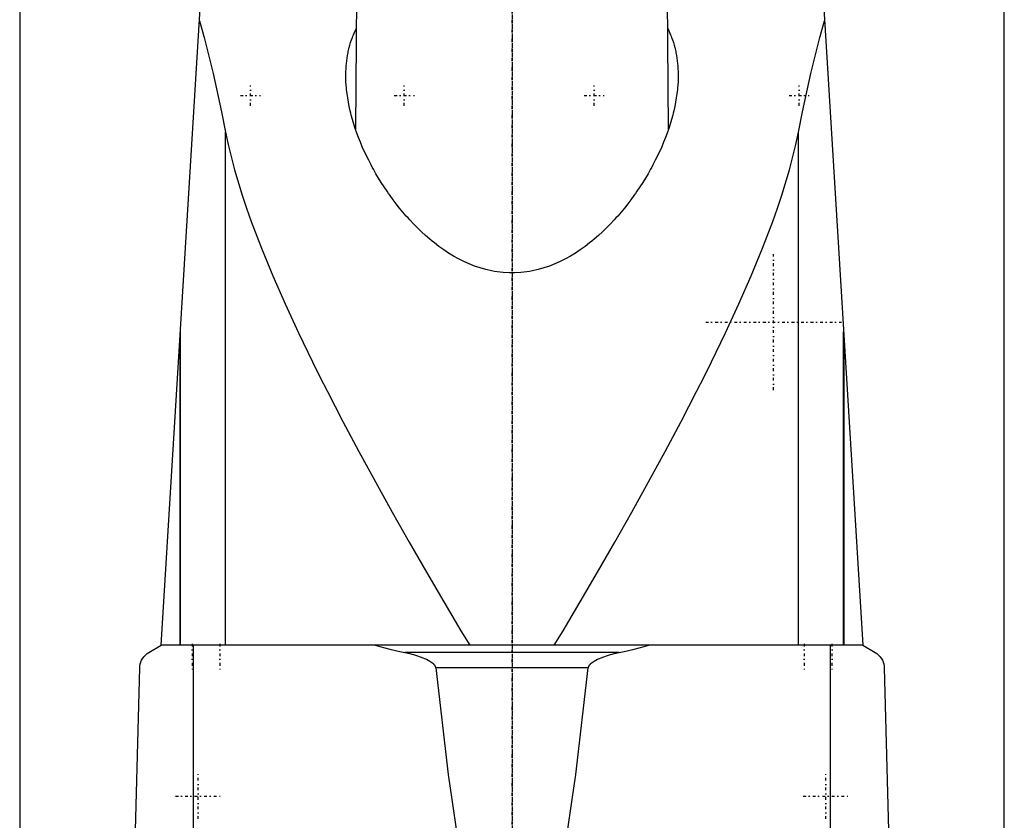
# Model space of a CAD drawing. Extents: x -90 to 90, y -97 to 327.
# Tile 3 of 5: x -80 to 80, y 49 to 179. Entities that reach past the tile are written whole.
import ezdxf

# ---------------------------------------------------------------- set-up
doc = ezdxf.new("R2010")
doc.units = 0
doc.linetypes.add('CENTER', pattern=[1.5, 0.45, -0.5, 0.05, -0.5])
doc.layers.add('AM_0', color=7, linetype='CONTINUOUS')
doc.layers.add('AM_7', color=7, linetype='CENTER')

msp = doc.modelspace()

# ---------------------------------------------------------------- linework, layer by layer
at = {"layer": 'AM_0', "color": 7, "linetype": 'CONTINUOUS'}
for p, q in [((-80, 291.5), (-80, 30)), ((80, 30), (80, 291.5)), ((-57, 77.05), (-47, 240)), ((47, 240), (57, 77.05)), ((-25.18, 196.5), (-25.43, 160.87)), ((25.43, 160.87), (25.18, 196.5)), ((-46.53, 77.05), (-46.53, 160.38)), ((46.53, 77.05), (46.53, 160.38)), ((-53.88, 77.05), (-53.88, 127.93)), ((53.88, 77.05), (53.88, 127.93)), ((-54, 125.94), (-54, 77.05)), ((54, 77.05), (54, 125.94)), ((-59, 75.85), (-57, 77.05)), ((57, 77.05), (-57, 77.05)), ((-51.74, 16.5), (-51.74, 77.05)), ((51.74, 16.5), (51.74, 77.05)), ((57, 77.05), (59, 75.85)), ((17.41, 75.85), (-17.41, 75.85)), ((-62, 16.5), (-60.5, 73.35)), ((12.4, 73.35), (-12.4, 73.35)), ((60.5, 73.35), (62, 16.5))]:
    msp.add_line(p, q, dxfattribs=at)
for points in [[(-50.78, 178.45, 0), (-50.02, 175.73, 0), (-48.56, 169.92, 0), (-47.19, 163.67, 0), (-46.53, 160.38, 0)], [(46.53, 160.38, 0), (47.19, 163.67, 0), (48.56, 169.92, 0), (50.02, 175.73, 0), (50.78, 178.45, 0)], [(-27, 169.6, 0), (-27, 169.81, 0), (-26.99, 170.24, 0), (-26.97, 170.67, 0), (-26.96, 170.89, 0), (-26.94, 171.1, 0), (-26.91, 171.53, 0), (-26.86, 171.96, 0), (-26.8, 172.39, 0), (-26.73, 172.82, 0), (-26.65, 173.25, 0), (-26.61, 173.46, 0), (-26.56, 173.67, 0), (-26.46, 174.1, 0), (-26.34, 174.52, 0), (-26.22, 174.93, 0), (-26.08, 175.35, 0), (-25.93, 175.76, 0), (-25.85, 175.96, 0), (-25.77, 176.16, 0), (-25.6, 176.57, 0), (-25.41, 176.96, 0), (-25.31, 177.16, 0)], [(25.31, 177.16, 0), (25.41, 176.97, 0), (25.6, 176.57, 0), (25.77, 176.17, 0), (25.85, 175.96, 0), (25.93, 175.76, 0), (26.08, 175.35, 0), (26.22, 174.94, 0), (26.34, 174.52, 0), (26.46, 174.1, 0), (26.56, 173.68, 0), (26.61, 173.46, 0), (26.65, 173.25, 0), (26.73, 172.82, 0), (26.8, 172.4, 0), (26.86, 171.97, 0), (26.91, 171.54, 0), (26.94, 171.11, 0), (26.96, 170.89, 0), (26.97, 170.67, 0), (26.99, 170.24, 0), (27, 169.81, 0), (27, 169.6, 0)], [(27, 169.6, 0), (27, 169.28, 0), (26.98, 168.63, 0), (26.94, 167.97, 0), (26.91, 167.64, 0), (26.88, 167.3, 0), (26.8, 166.62, 0), (26.7, 165.94, 0), (26.58, 165.24, 0), (26.44, 164.54, 0), (26.28, 163.83, 0), (26.2, 163.47, 0), (26.11, 163.12, 0), (25.91, 162.4, 0), (25.69, 161.67, 0), (25.46, 160.95, 0), (25.2, 160.22, 0), (24.93, 159.48, 0), (24.78, 159.11, 0), (24.64, 158.75, 0), (24.33, 158.01, 0), (24, 157.28, 0), (23.83, 156.91, 0), (23.65, 156.54, 0), (23.29, 155.81, 0), (22.91, 155.07, 0), (22.72, 154.71, 0), (22.52, 154.34, 0), (22.11, 153.62, 0), (21.68, 152.9, 0), (21.24, 152.18, 0), (20.78, 151.47, 0), (20.31, 150.77, 0), (20.07, 150.42, 0), (19.82, 150.07, 0), (19.32, 149.39, 0), (18.81, 148.71, 0), (18.28, 148.05, 0), (17.74, 147.39, 0), (17.19, 146.75, 0), (16.9, 146.43, 0), (16.61, 146.11, 0), (16.01, 145.47, 0), (15.38, 144.83, 0), (14.72, 144.2, 0), (14.04, 143.58, 0), (13.34, 142.97, 0), (12.98, 142.68, 0), (12.62, 142.38, 0), (11.87, 141.81, 0), (11.1, 141.26, 0), (10.31, 140.74, 0), (9.5, 140.25, 0), (8.67, 139.79, 0), (8.25, 139.57, 0), (7.82, 139.36, 0), (6.95, 138.97, 0), (6.07, 138.62, 0), (5.17, 138.31, 0), (4.26, 138.05, 0), (3.33, 137.83, 0), (2.86, 137.75, 0), (2.39, 137.67, 0), (1.44, 137.56, 0), (0.48, 137.51, 0), (0, 137.5, 0), (-0.48, 137.51, 0), (-1.44, 137.56, 0), (-2.39, 137.67, 0), (-2.86, 137.75, 0), (-3.33, 137.83, 0), (-4.26, 138.05, 0), (-5.17, 138.31, 0), (-6.07, 138.62, 0), (-6.95, 138.97, 0), (-7.82, 139.36, 0), (-8.25, 139.57, 0), (-8.67, 139.79, 0), (-9.5, 140.25, 0), (-10.31, 140.74, 0), (-11.1, 141.26, 0), (-11.87, 141.81, 0), (-12.62, 142.38, 0), (-12.98, 142.68, 0), (-13.34, 142.97, 0), (-14.04, 143.58, 0), (-14.72, 144.2, 0), (-15.38, 144.83, 0), (-16.01, 145.47, 0), (-16.61, 146.11, 0), (-16.9, 146.43, 0), (-17.19, 146.75, 0), (-17.74, 147.39, 0), (-18.28, 148.05, 0), (-18.81, 148.71, 0), (-19.32, 149.39, 0), (-19.82, 150.07, 0), (-20.07, 150.42, 0), (-20.31, 150.77, 0), (-20.78, 151.47, 0), (-21.24, 152.18, 0), (-21.68, 152.9, 0), (-22.11, 153.62, 0), (-22.52, 154.34, 0), (-22.72, 154.71, 0), (-22.91, 155.07, 0), (-23.29, 155.81, 0), (-23.65, 156.54, 0), (-23.83, 156.91, 0), (-24, 157.28, 0), (-24.33, 158.01, 0), (-24.64, 158.75, 0), (-24.78, 159.11, 0), (-24.93, 159.48, 0), (-25.2, 160.22, 0), (-25.46, 160.95, 0), (-25.69, 161.67, 0), (-25.91, 162.4, 0), (-26.11, 163.12, 0), (-26.2, 163.47, 0), (-26.28, 163.83, 0), (-26.44, 164.54, 0), (-26.58, 165.24, 0), (-26.7, 165.94, 0), (-26.8, 166.62, 0), (-26.88, 167.3, 0), (-26.91, 167.64, 0), (-26.94, 167.97, 0), (-26.98, 168.63, 0), (-27, 169.28, 0), (-27, 169.6, 0)], [(-46.53, 160.38, 0), (-46.11, 158.34, 0), (-45.07, 154.24, 0), (-43.83, 150.11, 0), (-43.13, 148.01, 0), (-42.38, 145.88, 0), (-40.73, 141.53, 0), (-38.89, 137.05, 0), (-36.88, 132.47, 0), (-34.72, 127.8, 0), (-32.42, 123.04, 0), (-31.22, 120.64, 0), (-30, 118.23, 0), (-27.48, 113.37, 0), (-24.87, 108.47, 0), (-22.2, 103.56, 0), (-19.47, 98.65, 0), (-16.7, 93.75, 0), (-15.31, 91.32, 0), (-13.91, 88.89, 0), (-11.1, 84.09, 0), (-8.29, 79.37, 0), (-6.87, 77.05, 0)], [(6.87, 77.05, 0), (8.29, 79.37, 0), (11.1, 84.09, 0), (13.91, 88.89, 0), (15.31, 91.32, 0), (16.7, 93.75, 0), (19.47, 98.65, 0), (22.2, 103.56, 0), (24.87, 108.47, 0), (27.48, 113.37, 0), (30, 118.23, 0), (31.22, 120.64, 0), (32.42, 123.04, 0), (34.72, 127.8, 0), (36.88, 132.47, 0), (38.89, 137.05, 0), (40.73, 141.53, 0), (42.38, 145.88, 0), (43.13, 148.01, 0), (43.83, 150.11, 0), (45.07, 154.24, 0), (46.11, 158.34, 0), (46.53, 160.38, 0)], [(-22.25, 77.05, 0), (-21.46, 76.83, 0), (-19.85, 76.41, 0), (-18.23, 76.03, 0), (-17.41, 75.85, 0)], [(17.41, 75.85, 0), (18.23, 76.03, 0), (19.85, 76.41, 0), (21.46, 76.83, 0), (22.25, 77.05, 0)], [(-60.5, 73.35, 0), (-60.5, 73.35, 0), (-60.5, 73.36, 0), (-60.5, 73.37, 0), (-60.5, 73.37, 0), (-60.5, 73.37, 0), (-60.5, 73.38, 0), (-60.5, 73.38, 0), (-60.5, 73.39, 0), (-60.5, 73.39, 0), (-60.5, 73.4, 0), (-60.5, 73.4, 0), (-60.5, 73.4, 0), (-60.5, 73.41, 0), (-60.5, 73.41, 0), (-60.5, 73.43, 0), (-60.5, 73.44, 0), (-60.49, 73.45, 0), (-60.49, 73.48, 0), (-60.49, 73.5, 0), (-60.49, 73.52, 0), (-60.49, 73.54, 0), (-60.49, 73.56, 0), (-60.49, 73.57, 0), (-60.48, 73.57, 0), (-60.48, 73.59, 0), (-60.48, 73.61, 0), (-60.47, 73.65, 0), (-60.47, 73.69, 0), (-60.46, 73.73, 0), (-60.45, 73.79, 0), (-60.44, 73.85, 0), (-60.4, 74.02, 0), (-60.33, 74.26, 0), (-60.29, 74.36, 0), (-60.25, 74.45, 0), (-60.18, 74.6, 0), (-60.11, 74.74, 0), (-59.83, 75.14, 0), (-59.29, 75.66, 0), (-59, 75.85, 0)], [(-17.41, 75.85, 0), (-17.25, 75.82, 0), (-16.93, 75.75, 0), (-16.61, 75.67, 0), (-16.46, 75.63, 0), (-16.3, 75.59, 0), (-15.99, 75.51, 0), (-15.68, 75.41, 0), (-15.38, 75.32, 0), (-15.08, 75.22, 0), (-14.78, 75.11, 0), (-14.64, 75.06, 0), (-14.49, 75, 0), (-14.21, 74.88, 0), (-13.92, 74.75, 0), (-13.62, 74.59, 0), (-13.33, 74.43, 0), (-13.17, 74.32, 0), (-13.13, 74.29, 0), (-13.08, 74.26, 0), (-13.06, 74.24, 0), (-13.04, 74.22, 0), (-12.99, 74.19, 0), (-12.95, 74.16, 0), (-12.93, 74.14, 0), (-12.91, 74.12, 0), (-12.87, 74.09, 0), (-12.83, 74.05, 0), (-12.81, 74.04, 0), (-12.79, 74.02, 0), (-12.75, 73.98, 0), (-12.72, 73.94, 0), (-12.68, 73.9, 0), (-12.65, 73.86, 0), (-12.61, 73.82, 0), (-12.6, 73.8, 0), (-12.58, 73.78, 0), (-12.55, 73.73, 0), (-12.52, 73.68, 0), (-12.49, 73.63, 0), (-12.47, 73.58, 0), (-12.45, 73.53, 0), (-12.44, 73.51, 0), (-12.43, 73.48, 0), (-12.41, 73.43, 0), (-12.41, 73.4, 0), (-12.41, 73.39, 0), (-12.4, 73.38, 0), (-12.4, 73.38, 0), (-12.4, 73.37, 0), (-12.4, 73.36, 0), (-12.4, 73.35, 0), (-12.4, 73.35, 0)], [(12.4, 73.35, 0), (12.4, 73.35, 0), (12.4, 73.36, 0), (12.4, 73.37, 0), (12.4, 73.38, 0), (12.4, 73.38, 0), (12.41, 73.39, 0), (12.41, 73.4, 0), (12.41, 73.43, 0), (12.43, 73.48, 0), (12.44, 73.51, 0), (12.45, 73.53, 0), (12.47, 73.58, 0), (12.49, 73.63, 0), (12.52, 73.68, 0), (12.55, 73.73, 0), (12.58, 73.78, 0), (12.6, 73.8, 0), (12.61, 73.82, 0), (12.65, 73.86, 0), (12.68, 73.9, 0), (12.72, 73.94, 0), (12.75, 73.98, 0), (12.79, 74.02, 0), (12.81, 74.04, 0), (12.83, 74.05, 0), (12.87, 74.09, 0), (12.91, 74.12, 0), (12.93, 74.14, 0), (12.95, 74.16, 0), (12.99, 74.19, 0), (13.04, 74.22, 0), (13.06, 74.24, 0), (13.08, 74.26, 0), (13.13, 74.29, 0), (13.17, 74.32, 0), (13.33, 74.43, 0), (13.62, 74.59, 0), (13.92, 74.75, 0), (14.21, 74.88, 0), (14.49, 75, 0), (14.64, 75.06, 0), (14.78, 75.11, 0), (15.08, 75.22, 0), (15.38, 75.32, 0), (15.68, 75.41, 0), (15.99, 75.51, 0), (16.3, 75.59, 0), (16.46, 75.63, 0), (16.61, 75.67, 0), (16.93, 75.75, 0), (17.25, 75.82, 0), (17.41, 75.85, 0)], [(59, 75.85, 0), (59.29, 75.66, 0), (59.83, 75.14, 0), (60.11, 74.74, 0), (60.18, 74.6, 0), (60.25, 74.45, 0), (60.29, 74.36, 0), (60.33, 74.26, 0), (60.4, 74.02, 0), (60.44, 73.85, 0), (60.45, 73.79, 0), (60.46, 73.73, 0), (60.47, 73.69, 0), (60.47, 73.65, 0), (60.48, 73.61, 0), (60.48, 73.59, 0), (60.48, 73.57, 0), (60.49, 73.57, 0), (60.49, 73.56, 0), (60.49, 73.54, 0), (60.49, 73.52, 0), (60.49, 73.5, 0), (60.49, 73.48, 0), (60.49, 73.45, 0), (60.5, 73.44, 0), (60.5, 73.43, 0), (60.5, 73.41, 0), (60.5, 73.41, 0), (60.5, 73.4, 0), (60.5, 73.4, 0), (60.5, 73.4, 0), (60.5, 73.39, 0), (60.5, 73.39, 0), (60.5, 73.38, 0), (60.5, 73.38, 0), (60.5, 73.37, 0), (60.5, 73.37, 0), (60.5, 73.37, 0), (60.5, 73.36, 0), (60.5, 73.35, 0), (60.5, 73.35, 0)], [(-12.4, 73.35, 0), (-10.36, 56.04, 0), (-7.97, 39.77, 0)], [(7.97, 39.77, 0), (10.36, 56.04, 0), (12.4, 73.35, 0)]]:
    msp.add_polyline3d(points, dxfattribs=at)
at = {"layer": 'AM_7', "color": 4, "linetype": 'CENTER'}
for p, q in [((0, 326.75), (0, -96.75)), ((0, 317.3), (0, -16.93)), ((0, 242.7), (0, -37.19)), ((-42.5, 164.67), (-42.5, 167.93)), ((-17.5, 164.67), (-17.5, 167.93)), ((13.35, 164.67), (13.35, 167.93)), ((46.65, 164.67), (46.65, 167.93)), ((-44.13, 166.3), (-40.87, 166.3)), ((-19.13, 166.3), (-15.87, 166.3)), ((11.72, 166.3), (14.98, 166.3)), ((45.02, 166.3), (48.28, 166.3)), ((42.5, 118.47), (42.5, 140.53)), ((31.48, 129.5), (53.52, 129.5)), ((-52, 77.25), (-52, 72.85)), ((-47.5, 77.25), (-47.5, 72.85)), ((47.5, 77.25), (47.5, 72.85)), ((52, 77.25), (52, 72.85)), ((-51, 48.83), (-51, 56.17)), ((51, 48.83), (51, 56.17)), ((-54.67, 52.5), (-47.33, 52.5)), ((47.33, 52.5), (54.67, 52.5))]:
    msp.add_line(p, q, dxfattribs=at)

doc.saveas('drawing.dxf')
